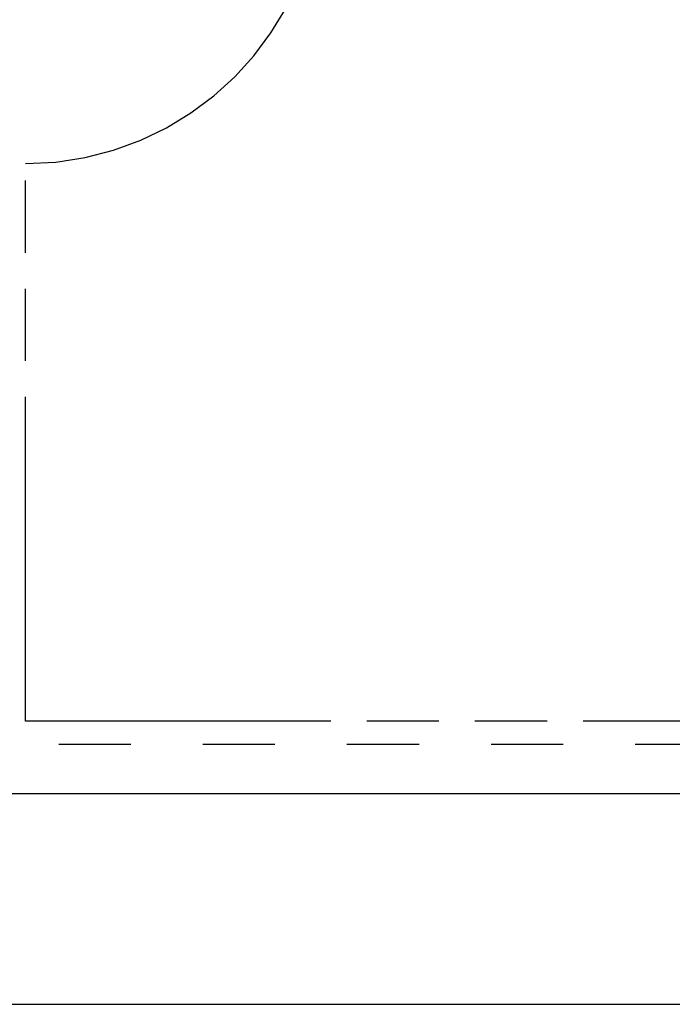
# Model space of a CAD drawing. Header units: inches. Extents: x 0 to 227, y 0 to 147.
# Tile 146 of 247: x 79 to 90, y 47 to 64. Entities that reach past the tile are written whole.
import ezdxf

# ---------------------------------------------------------------- set-up
doc = ezdxf.new("R2010")
doc.units = ezdxf.units.IN
doc.header["$LTSCALE"] = 12.466667
doc.header["$MEASUREMENT"] = 0
doc.linetypes.add('HIDDEN', pattern=[0.2, 0.1, -0.1])
doc.linetypes.add('PHANTOM', pattern=[0.8, 0.45, -0.05, 0.1, -0.05, 0.1, -0.05])
doc.layers.get('0').update_dxf_attribs({"linetype": 'CONTINUOUS'})
doc.layers.add('AVAILABLE_DOOR_SPACE', color=7, linetype='CONTINUOUS')
doc.layers.add('DEFAULT_2', color=8, linetype='HIDDEN')

msp = doc.modelspace()

# ---------------------------------------------------------------- linework, layer by layer
at = {"color": 3, "linetype": 'Continuous'}
msp.add_line((75.795, 50.167), (105.529, 50.167), dxfattribs=at)
at = {"color": 7, "linetype": 'Continuous'}
msp.add_line((45.86, 46.52), (105.585, 46.52), dxfattribs=at)
at = {"layer": 'AVAILABLE_DOOR_SPACE', "color": 4, "linetype": 'PHANTOM'}
for p, q in [((78.795, 51.417), (78.795, 61.062)), ((104.029, 51.417), (78.795, 51.417))]:
    msp.add_line(p, q, dxfattribs=at)
msp.add_arc((78.795, 66.187), 5.125, 270, 360, dxfattribs=at)
at = {"layer": 'DEFAULT_2', "color": 8, "linetype": 'HIDDEN'}
msp.add_line((46.96, 51.02), (104.485, 51.02), dxfattribs=at)

doc.saveas('drawing.dxf')
